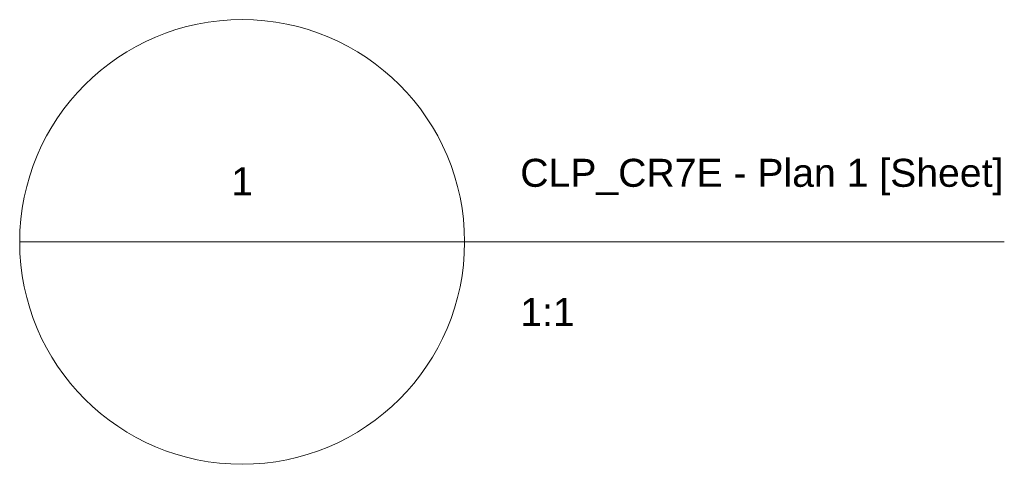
# Paper-space layout 'Layout1' of a CAD drawing. Extents: x -4 to 340, y -23 to 220.
# Tile 3 of 3: x 339.9737 to 340.089, y -23.0677 to -23.0156. Entities that reach past the tile are written whole.
import ezdxf

# ---------------------------------------------------------------- set-up
doc = ezdxf.new("R2010")
doc.units = 0
doc.header["$MEASUREMENT"] = 0
doc.layers.add('SH_Text', color=7, linetype='Continuous', lineweight=13)
doc.styles.add('Style-Arial', font='arial.ttf')

# ---------------------------------------------------------------- blocks, each defined once
blk = doc.blocks.new('DrawingTitleBubble')
at = {"layer": 'SH_Text'}
blk.add_line((-0.02627, 0), (0.02582, 0), dxfattribs=at)
blk.add_circle((-0.00023, 0), 0.02604, dxfattribs=at)
at = {"layer": 'SH_Text', "color": 7, "insert": (-0.00023, 0.00547), "char_height": 0.00328, "attachment_point": 8, "style": 'Style-Arial'}
blk.add_mtext('1', dxfattribs=at)
blk = doc.blocks.new('TitleText')
at = {"layer": 'SH_Text', "color": 7, "style": 'Style-Arial'}
for s, insert, char_height, attachment_point in [('CLP_CR7E - Plan 1 [Sheet]', (0, 0.00547), 0.0032808, 7), ('1:1', (0, -0.00656), 0.003281, 1)]:
    blk.add_mtext(s, dxfattribs=dict(at, insert=insert, char_height=char_height, attachment_point=attachment_point))
blk = doc.blocks.new('*U1')
at = {"layer": 'SH_Text'}
blk.add_line((0, 0), (0.08899, 0), dxfattribs=at)
blk.add_blockref('DrawingTitleBubble', (0, 0), dxfattribs=at)
at = {"layer": 'SH_Text', "color": 7}
blk.add_blockref('TitleText', (0.03233, 0), dxfattribs=at)

psp = doc.layouts.get("Layout1")

# ---------------------------------------------------------------- block references
at = {"layer": 'SH_Text'}
psp.add_blockref('*U1', (340, -23.04166), dxfattribs=at)

doc.saveas('drawing.dxf')
